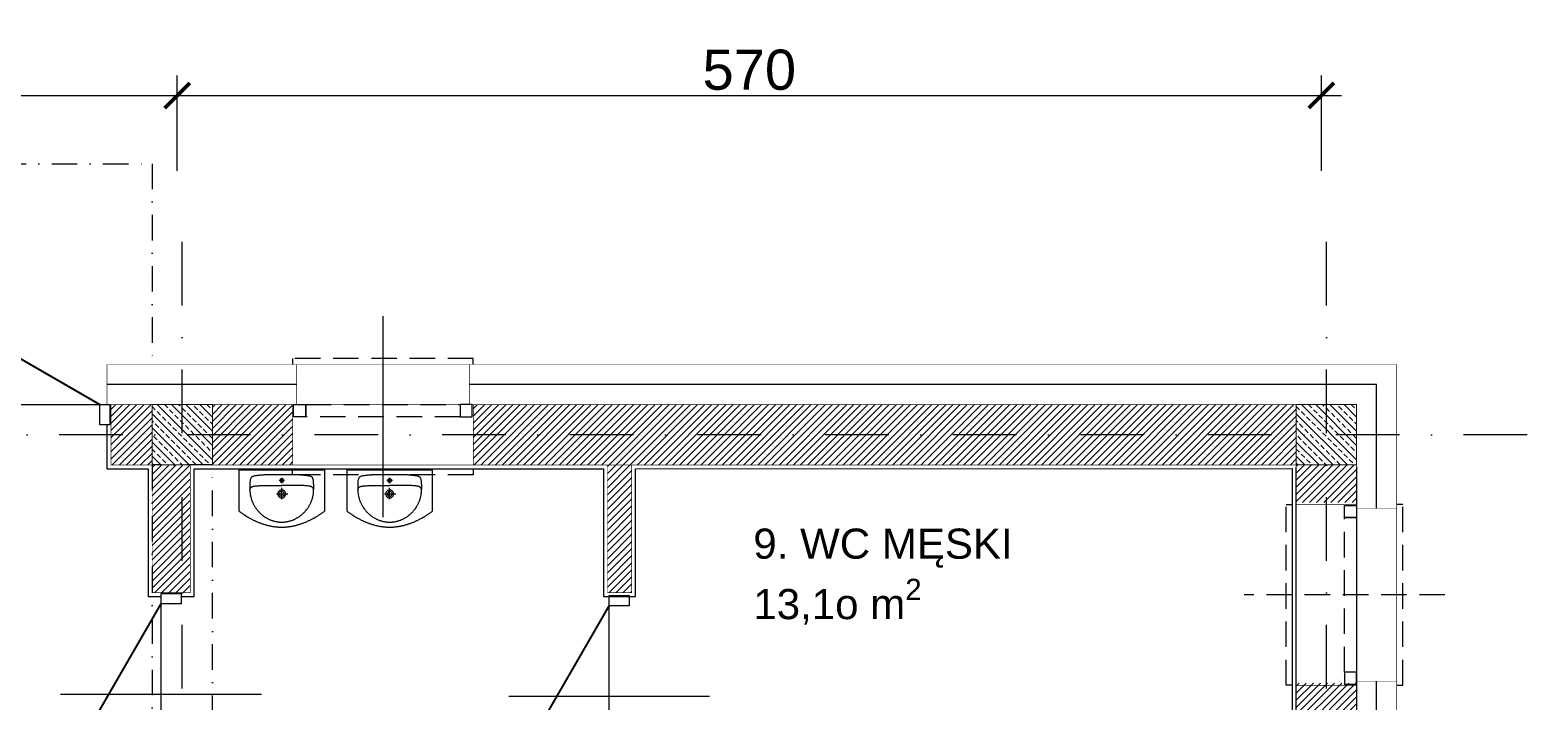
# Model space of a CAD drawing. Extents: x 4615668 to 9294084, y 5331114 to 10688993.
# Tile 25 of 181: x 4652011 to 4652762, y 5336640 to 5336974. Entities that reach past the tile are written whole.
import ezdxf
from ezdxf.lldxf.tags import DXFTag

# ---------------------------------------------------------------- set-up
doc = ezdxf.new("R2010")
doc.units = 0
doc.header["$MEASUREMENT"] = 0
for name, pattern in [('DASHDOT', [25.4, 12.7, -6.35, 0, -6.35]), ('DASHED', [19.05, 12.7, -6.35]), ('l217_500', [2, 1.5, -0.5])]:
    doc.linetypes.add(name, pattern=pattern)
for name, color, linetype in [('DIM', 7, 'Continuous'), ('MEBLE', 41, 'Continuous'), ('sciany', 1, 'Continuous'), ('STOLARKA', 4, 'Continuous')]:
    doc.layers.add(name, color=color, linetype=linetype)
for name, color, linetype, lineweight in [('gr_klasy', 7, 'l217_500', 13), ('hatch', 253, 'Continuous', 0), ('ocieplenie', 214, 'Continuous', 13), ('Osie', 175, 'DASHDOT', 9), ('sciany - mur', 1, 'Continuous', 30), ('tynk', 252, 'Continuous', 5), ('WYPOSAŻENIE', 223, 'Continuous', 9)]:
    doc.layers.add(name, color=color, linetype=linetype, lineweight=lineweight)
doc.styles.add('Arial Narrow 20', font='arial.ttf', dxfattribs={"height": 20})
doc.styles.add('ARIAL_WYM50', font='arial.ttf', dxfattribs={"height": 15})
doc.linetypes.add('BATTING', pattern='A,0.00254,-2.54,[134,ltypeshp.shx,S=2.54,R=0,X=-2.54,Y=0],-5.08,[134,ltypeshp.shx,S=2.54,R=180,X=2.54,Y=0],-2.54', length=10.16254)
tags = doc.linetypes.add('DASH', pattern=[15, 10, -5]).pattern_tags.tags
tags[6:7] = [DXFTag(74, 4), DXFTag(75, 0), DXFTag(340, '0'), DXFTag(46, 0.0), DXFTag(50, 0.0), DXFTag(44, 0.0), DXFTag(45, 0.0)]
tags[4:5] = [DXFTag(74, 4), DXFTag(75, 0), DXFTag(340, '0'), DXFTag(46, 0.0), DXFTag(50, 0.0), DXFTag(44, 0.0), DXFTag(45, 0.0)]
doc.dimstyles.new('1do100 ok', dxfattribs={"dimscale": 0.5, "dimtxt": 12, "dimasz": 25, "dimexe": 20, "dimexo": 0, "dimgap": 5, "dimtad": 1, "dimdec": 0, "dimzin": 9, "dimtxsty": 'Arial Narrow 20', "dimblk": 'ARCHTICK', "dimcen": 3, "dimdle": 20, "dimclrd": 256, "dimclre": 256, "dimclrt": 256, "dimadec": 0, "dimazin": 2, "dimtfac": 1, "dimtdec": 0, "dimtix": 1, "dimtmove": 2, "dimatfit": 3, "dimldrblk": 'NONE', "dimfxl": 0, "dimtvp": 1, "dimtolj": 1, "dimtzin": 0, "dimlwd": 5, "dimlwe": 5, "dimarcsym": 0})

# ---------------------------------------------------------------- blocks, each defined once
blk = doc.blocks.new('G$C61CBF25F')
at = {"layer": 'Osie', "lineweight": 0, "ltscale": 2.5}
for p, q in [((855, 0), (855, 1880)), ((1425, 0), (1425, 1880)), ((1525, 1780), (204.85, 1780)), ((1525, 1780), (204.85, 1780))]:
    blk.add_line(p, q, dxfattribs=at)
blk = doc.blocks.new('G$C09C456D5')
at = {"layer": 'STOLARKA', "color": 252, "linetype": 'Continuous', "lineweight": 0}
for p, q in [((55, 100), (55, 0)), ((5, 50), (105, 50))]:
    blk.add_line(p, q, dxfattribs=at)
at = {"layer": 'STOLARKA', "color": 252, "linetype": 'Continuous', "lineweight": 0, "const_width": 1}
blk.add_lwpolyline([(105, 50), (17.96, 100.26)], dxfattribs=at)
at = {"layer": 'STOLARKA', "color": 252, "linetype": 'Continuous', "lineweight": 0}
for points in [[(5, 40), (5, 50), (0, 50), (0, 40)], [(105, 40), (105, 50), (110, 50), (110, 40)]]:
    blk.add_lwpolyline(points, close=True, dxfattribs=at)
blk.add_arc((95, 50), 90, 145.46198, 180, dxfattribs=at)
blk = doc.blocks.new('A$C4989192B')
at = {"layer": 'WYPOSAŻENIE', "linetype": 'Continuous'}
for points in [[(84.9, 16.1), (84.9, 57.3), (42.5, 57.3), (0, 57.3), (0, 16.1), (0.5, 15.7), (1, 15.4), (1.5, 15), (2, 14.6), (2.5, 14.3), (3, 13.9), (3.5, 13.5), (4, 13.2), (4.6, 12.8), (5.1, 12.5), (5.6, 12.1), (6.2, 11.8), (6.7, 11.4), (7.3, 11.1), (7.8, 10.7), (8.4, 10.4), (8.9, 10.1), (9.5, 9.8), (10, 9.4), (10.6, 9.1), (11.2, 8.8), (11.7, 8.5), (12.3, 8.2), (12.9, 7.9), (13.5, 7.6), (14, 7.3), (14.6, 7), (15.2, 6.7), (15.8, 6.5), (16.4, 6.2), (17, 5.9), (17.6, 5.7), (18.2, 5.4), (18.8, 5.1), (19.4, 4.9), (20, 4.7), (20.6, 4.4), (21.2, 4.2), (21.8, 4), (22.4, 3.7), (23.1, 3.5), (23.7, 3.3), (24.3, 3.1), (24.9, 2.9), (25.5, 2.7), (26.2, 2.5), (26.8, 2.3), (27.4, 2.2), (28, 2), (28.6, 1.8), (29.3, 1.7), (29.9, 1.5), (30.5, 1.4), (31.2, 1.3), (31.8, 1.1), (32.4, 1), (33, 0.9), (33.7, 0.8), (34.3, 0.7), (34.9, 0.6), (35.6, 0.5), (36.2, 0.4), (36.8, 0.3), (37.4, 0.3), (38.1, 0.2), (38.7, 0.2), (39.3, 0.1), (40, 0.1), (40.6, 0), (41.2, 0), (41.8, 0), (42.5, 0), (42.5, 0), (43.1, 0), (43.7, 0), (44.3, 0), (45, 0.1), (45.6, 0.1), (46.2, 0.2), (46.8, 0.2), (47.5, 0.3), (48.1, 0.3), (48.7, 0.4), (49.4, 0.5), (50, 0.6), (50.6, 0.7), (51.2, 0.8), (51.9, 0.9), (52.5, 1), (53.1, 1.1), (53.8, 1.3), (54.4, 1.4), (55, 1.5), (55.6, 1.7), (56.3, 1.8), (56.9, 2), (57.5, 2.2), (58.1, 2.3), (58.8, 2.5), (59.4, 2.7), (60, 2.9), (60.6, 3.1), (61.2, 3.3), (61.9, 3.5), (62.5, 3.7), (63.1, 4), (63.7, 4.2), (64.3, 4.4), (64.9, 4.7), (65.5, 4.9), (66.1, 5.1), (66.7, 5.4), (67.3, 5.7), (67.9, 5.9), (68.5, 6.2), (69.1, 6.5), (69.7, 6.7), (70.3, 7), (70.9, 7.3), (71.5, 7.6), (72, 7.9), (72.6, 8.2), (73.2, 8.5), (73.8, 8.8), (74.3, 9.1), (74.9, 9.4), (75.5, 9.8), (76, 10.1), (76.6, 10.4), (77.1, 10.8), (77.7, 11.1), (78.2, 11.4), (78.7, 11.8), (79.3, 12.1), (79.8, 12.5), (80.3, 12.8), (80.9, 13.2), (81.4, 13.5), (81.9, 13.9), (82.4, 14.3), (82.9, 14.6), (83.4, 15), (83.9, 15.4), (84.4, 15.8), (84.9, 16.1), (84.9, 16.1)], [(42.5, 5.3), (41.9, 5.3), (41.3, 5.3), (40.7, 5.4), (40.1, 5.4), (39.5, 5.5), (38.9, 5.5), (38.3, 5.6), (37.7, 5.7), (37.1, 5.8), (36.5, 5.9), (36, 6), (35.4, 6.2), (34.8, 6.3), (34.2, 6.5), (33.7, 6.7), (33.1, 6.8), (32.6, 7), (32, 7.2), (31.5, 7.4), (30.9, 7.7), (30.4, 7.9), (29.9, 8.1), (29.3, 8.4), (28.8, 8.6), (28.3, 8.9), (27.8, 9.2), (27.3, 9.5), (26.8, 9.8), (26.3, 10.1), (25.8, 10.4), (25.3, 10.7), (24.8, 11.1), (24.3, 11.4), (23.8, 11.8), (23.4, 12.1), (22.9, 12.5), (22.5, 12.9), (22, 13.3), (21.6, 13.6), (21.2, 14), (20.7, 14.5), (20.3, 14.9), (19.9, 15.3), (19.5, 15.7), (19.1, 16.2), (18.7, 16.6), (18.3, 17.1), (18, 17.5), (17.6, 18), (17.2, 18.4), (16.9, 18.9), (16.6, 19.4), (16.2, 19.9), (15.9, 20.4), (15.6, 20.9), (15.3, 21.4), (15, 21.9), (14.7, 22.4), (14.4, 22.9), (14.1, 23.5), (13.9, 24), (13.6, 24.5), (13.4, 25.1), (13.1, 25.6), (12.9, 26.2), (12.7, 26.7), (12.5, 27.3), (12.3, 27.9), (12.1, 28.4), (12, 29), (11.8, 29.6), (11.6, 30.1), (11.5, 30.7), (11.4, 31.3), (11.2, 31.9), (11.1, 32.5), (11, 33.1), (11, 33.7), (10.9, 34.3), (10.8, 34.9), (10.8, 34.9), (10.7, 35.8), (10.7, 36.7), (10.7, 37.5), (10.6, 38.2), (10.6, 38.9), (10.6, 39.7), (10.6, 40.5), (10.6, 40.5), (10.6, 41.5), (10.6, 42.5), (10.7, 43.4), (10.7, 44.3), (10.7, 45.1), (10.8, 45.8), (10.9, 46.5), (11, 47.1), (11.1, 47.6), (11.2, 48.1), (11.4, 48.6), (11.6, 49), (11.8, 49.4), (12, 49.7), (12.3, 50), (12.6, 50.3), (13, 50.5), (13.3, 50.7), (13.8, 50.9), (14.2, 51.1), (14.7, 51.2), (15.2, 51.3), (15.8, 51.4), (16.5, 51.5), (17.1, 51.6), (17.9, 51.7), (18.6, 51.8), (18.6, 51.8), (19.4, 51.9), (20.1, 51.9), (20.8, 52), (21.5, 52.1), (22.2, 52.1), (22.8, 52.2), (23.5, 52.2), (24.2, 52.2), (24.8, 52.3), (25.5, 52.3), (26.2, 52.3), (26.8, 52.4), (27.4, 52.4), (28.1, 52.4), (28.7, 52.4), (29.4, 52.4), (30, 52.4), (30.6, 52.4), (31.3, 52.4), (31.9, 52.4), (32.5, 52.4), (33.2, 52.4), (33.8, 52.4), (34.4, 52.4), (35.1, 52.4), (35.7, 52.4), (36.4, 52.4), (37, 52.4), (37.7, 52.4), (38.4, 52.4), (39, 52.4), (39.7, 52.4), (40.4, 52.4), (41.1, 52.4), (41.8, 52.4), (42.5, 52.4), (42.5, 52.4), (43.2, 52.4), (43.9, 52.4), (44.5, 52.4), (45.2, 52.4), (45.9, 52.4), (46.6, 52.4), (47.2, 52.4), (47.9, 52.4), (48.5, 52.4), (49.2, 52.4), (49.8, 52.4), (50.5, 52.4), (51.1, 52.4), (51.8, 52.4), (52.4, 52.4), (53, 52.4), (53.7, 52.4), (54.3, 52.4), (54.9, 52.4), (55.6, 52.4), (56.2, 52.4), (56.8, 52.4), (57.5, 52.4), (58.1, 52.4), (58.8, 52.3), (59.4, 52.3), (60.1, 52.3), (60.7, 52.2), (61.4, 52.2), (62.1, 52.2), (62.8, 52.1), (63.4, 52.1), (64.1, 52), (64.8, 51.9), (65.6, 51.9), (66.3, 51.8), (66.3, 51.8), (67.1, 51.7), (67.8, 51.6), (68.5, 51.5), (69.1, 51.4), (69.7, 51.3), (70.2, 51.2), (70.7, 51.1), (71.2, 50.9), (71.6, 50.7), (72, 50.5), (72.3, 50.3), (72.6, 50), (72.9, 49.7), (73.1, 49.4), (73.3, 49), (73.5, 48.6), (73.7, 48.1), (73.8, 47.6), (74, 47.1), (74.1, 46.5), (74.1, 45.8), (74.2, 45.1), (74.2, 44.3), (74.3, 43.4), (74.3, 42.5), (74.3, 41.5), (74.3, 40.5), (74.3, 40.5), (74.3, 39.7), (74.3, 38.9), (74.3, 38.2), (74.3, 37.5), (74.2, 36.7), (74.2, 35.8), (74.1, 34.9), (74, 34.3), (74, 33.7), (73.9, 33.1), (73.8, 32.5), (73.7, 31.9), (73.6, 31.3), (73.4, 30.7), (73.3, 30.1), (73.1, 29.6), (73, 29), (72.8, 28.4), (72.6, 27.9), (72.4, 27.3), (72.2, 26.7), (72, 26.2), (71.8, 25.6), (71.5, 25.1), (71.3, 24.5), (71, 24), (70.8, 23.5), (70.5, 22.9), (70.2, 22.4), (69.9, 21.9), (69.6, 21.4), (69.3, 20.9), (69, 20.4), (68.7, 19.9), (68.4, 19.4), (68, 18.9), (67.7, 18.4), (67.3, 18), (67, 17.5), (66.6, 17.1), (66.2, 16.6), (65.8, 16.2), (65.4, 15.7), (65, 15.3), (64.6, 14.9), (64.2, 14.5), (63.8, 14), (63.3, 13.6), (62.9, 13.3), (62.4, 12.9), (62, 12.5), (61.5, 12.1), (61.1, 11.8), (60.6, 11.4), (60.1, 11.1), (59.6, 10.7), (59.2, 10.4), (58.7, 10.1), (58.2, 9.8), (57.7, 9.5), (57.2, 9.2), (56.6, 8.9), (56.1, 8.6), (55.6, 8.4), (55.1, 8.1), (54.5, 7.9), (54, 7.7), (53.4, 7.4), (52.9, 7.2), (52.4, 7), (51.8, 6.8), (51.2, 6.7), (50.7, 6.5), (50.1, 6.3), (49.5, 6.2), (49, 6), (48.4, 5.9), (47.8, 5.8), (47.2, 5.7), (46.6, 5.6), (46, 5.5), (45.5, 5.5), (44.9, 5.4), (44.3, 5.4), (43.7, 5.3), (43.1, 5.3), (42.5, 5.3), (42.5, 5.3)], [(42.5, 48.7), (43.2, 48.5), (43.8, 48.1), (44.2, 47.5), (44.3, 46.8), (44.2, 46.1), (43.8, 45.5), (43.2, 45.1), (42.5, 44.9), (41.7, 45.1), (41.2, 45.5), (40.8, 46.1), (40.6, 46.8), (40.8, 47.5), (41.2, 48.1), (41.7, 48.5), (42.5, 48.7)], [(10.7, 37.2), (10.7, 37.6), (10.8, 38), (10.9, 38.4), (11, 38.7), (11.2, 39), (11.3, 39.3), (11.6, 39.6), (11.8, 39.9), (12.1, 40.2), (12.4, 40.4), (12.8, 40.6), (13.2, 40.8), (13.7, 40.9), (14.3, 41.1), (14.9, 41.2), (15.6, 41.3), (16.4, 41.4), (17.2, 41.5), (18.2, 41.6), (19.2, 41.6), (20.3, 41.7), (21.5, 41.7), (22.8, 41.7)], [(22.8, 41.7), (42.5, 41.7)], [(42.5, 37.4), (43.2, 37.4), (43.8, 37.2), (44.5, 36.9), (45, 36.5), (45.5, 36), (45.9, 35.5), (46.2, 34.9), (46.4, 34.2), (46.4, 33.5), (46.4, 32.8), (46.2, 32.1), (45.9, 31.5), (45.5, 30.9), (45, 30.4), (44.5, 30), (43.8, 29.7), (43.2, 29.5), (42.5, 29.5), (41.7, 29.5), (41.1, 29.7), (40.5, 30), (39.9, 30.4), (39.4, 30.9), (39, 31.5), (38.7, 32.1), (38.5, 32.8), (38.5, 33.5), (38.5, 34.2), (38.7, 34.9), (39, 35.5), (39.4, 36), (39.9, 36.5), (40.5, 36.9), (41.1, 37.2), (41.7, 37.4), (42.5, 37.4)], [(42.5, 35.9), (43.2, 35.8), (43.9, 35.4), (44.4, 34.9), (44.8, 34.2), (44.9, 33.5), (44.8, 32.7), (44.4, 32), (43.9, 31.5), (43.2, 31.1), (42.5, 31), (41.7, 31.1), (41, 31.5), (40.5, 32), (40.1, 32.7), (40, 33.5), (40.1, 34.2), (40.5, 34.9), (41, 35.4), (41.7, 35.8), (42.5, 35.9)], [(62.1, 41.7), (42.5, 41.7)], [(74.3, 37.2), (74.2, 37.6), (74.1, 38), (74, 38.4), (73.9, 38.7), (73.7, 39), (73.6, 39.3), (73.4, 39.6), (73.1, 39.9), (72.8, 40.2), (72.5, 40.4), (72.1, 40.6), (71.7, 40.8), (71.2, 40.9), (70.6, 41.1), (70, 41.2), (69.3, 41.3), (68.5, 41.4), (67.7, 41.5), (66.8, 41.6), (65.7, 41.6), (64.6, 41.7), (63.4, 41.7), (62.1, 41.7)]]:
    blk.add_lwpolyline(points, dxfattribs=at)
at = {"layer": 'WYPOSAŻENIE', "linetype": 'DASHDOT'}
for points in [[(39.8, 46.7), (45.2, 46.7)], [(42.5, 44.1), (42.5, 49.3)], [(47.6, 33.4), (36.3, 33.4)], [(42.5, 28.3), (42.5, 39.4)]]:
    blk.add_lwpolyline(points, dxfattribs=at)
blk = doc.blocks.new('G$C8361AC1F')
at = {"layer": 'STOLARKA', "color": 252, "linetype": 'Continuous', "lineweight": 0}
for p, q in [((50, 100), (50, 0)), ((5, 50), (95, 50))]:
    blk.add_line(p, q, dxfattribs=at)
at = {"layer": 'STOLARKA', "color": 252, "linetype": 'Continuous', "lineweight": 0, "const_width": 1}
blk.add_lwpolyline([(95, 50), (15.33, 96)], dxfattribs=at)
at = {"layer": 'STOLARKA', "color": 252, "linetype": 'Continuous', "lineweight": 0}
for points in [[(5, 40), (5, 50), (0, 50), (0, 40)], [(95, 40), (95, 50), (100, 50), (100, 40)]]:
    blk.add_lwpolyline(points, close=True, dxfattribs=at)
blk.add_arc((95, 50), 90, 148.72666, 180, dxfattribs=at)
blk = doc.blocks.new('G$C503E6358')
at = {"layer": 'STOLARKA', "color": 5, "linetype": 'DASHED', "lineweight": 0}
blk.add_line((100, 45), (0, 45), dxfattribs=at)
for points in [[(24, 0), (21, 0), (21, 90), (24, 90)], [(76, 0), (79, 0), (79, 90), (76, 90)]]:
    blk.add_lwpolyline(points, dxfattribs=at)
for points in [[(56, 89.5), (56, 83.5), (50, 83.5), (50, 89.5)], [(56, 83.5), (56, 6.5), (50, 6.5), (50, 83.5)], [(56, 0.5), (56, 6.5), (50, 6.5), (50, 0.5)]]:
    blk.add_lwpolyline(points, close=True, dxfattribs=at)
blk = doc.blocks.new('_ArchTick')
at = {"color": 0, "linetype": 'ByBlock', "const_width": 0.15}
blk.add_lwpolyline([(-0.5, -0.5), (0.5, 0.5)], dxfattribs=at)
blk = doc.blocks.new('*D3112')
at = {"layer": 'Defpoints', "color": 0}
for p in [(4652084.49, 5336941.38), (4651534.49, 5336884.47), (4652084.49, 5336884.47)]:
    blk.add_point(p, dxfattribs=at)
at = {"layer": 'DIM', "lineweight": 5, "ltscale": 40}
for p, q in [((4651534.49, 5336903.88), (4651534.49, 5336951.38)), ((4652084.49, 5336903.88), (4652084.49, 5336951.38)), ((4651524.49, 5336941.38), (4652094.49, 5336941.38))]:
    blk.add_line(p, q, dxfattribs=at)
at = {"layer": 'DIM', "linetype": 'ByBlock', "lineweight": 5, "xscale": 12.5, "yscale": 12.5, "zscale": 12.5, "rotation": 180}
blk.add_blockref('_ArchTick', (4651534.49, 5336941.38), dxfattribs=at)
at = {"layer": 'DIM', "linetype": 'ByBlock', "lineweight": 5, "xscale": 12.5, "yscale": 12.5, "zscale": 12.5}
blk.add_blockref('_ArchTick', (4652084.49, 5336941.38), dxfattribs=at)
at = {"layer": 'DIM', "lineweight": 0, "ltscale": 40, "insert": (4651809.49, 5336954.1), "char_height": 20, "attachment_point": 5, "style": 'Arial Narrow 20'}
blk.add_mtext('\\A1;550', dxfattribs=at)
blk = doc.blocks.new('_None')
blk = doc.blocks.new('*D3113')
at = {"layer": 'Defpoints', "color": 0}
for p in [(4652084.49, 5336941.38), (4652654.49, 5336941.38), (4652654.49, 5336872.42)]:
    blk.add_point(p, dxfattribs=at)
at = {"layer": 'DIM', "lineweight": 5, "ltscale": 40}
for p, q in [((4652084.49, 5336941.38), (4652084.49, 5336951.38)), ((4652654.49, 5336903.88), (4652654.49, 5336951.38)), ((4652074.49, 5336941.38), (4652664.49, 5336941.38))]:
    blk.add_line(p, q, dxfattribs=at)
at = {"layer": 'DIM', "linetype": 'ByBlock', "lineweight": 5, "xscale": 12.5, "yscale": 12.5, "zscale": 12.5, "rotation": 180}
blk.add_blockref('_ArchTick', (4652084.49, 5336941.38), dxfattribs=at)
at = {"layer": 'DIM', "linetype": 'ByBlock', "lineweight": 5, "xscale": 12.5, "yscale": 12.5, "zscale": 12.5}
blk.add_blockref('_ArchTick', (4652654.49, 5336941.38), dxfattribs=at)
at = {"layer": 'DIM', "lineweight": 0, "ltscale": 40, "insert": (4652369.49, 5336954.1), "char_height": 20, "attachment_point": 5, "style": 'Arial Narrow 20'}
blk.add_mtext('\\A1;570', dxfattribs=at)
blk = doc.blocks.new('*D3163')
at = {"layer": 'Defpoints', "color": 0}
for p in [(4652756.08, 5336772.42), (4652910.08, 5336772.42), (4652756.99, 5336232.42)]:
    blk.add_point(p, dxfattribs=at)
at = {"layer": 'DIM', "lineweight": 5, "ltscale": 40}
for p, q in [((4652910.08, 5336222.42), (4652910.08, 5336782.42)), ((4652872.58, 5336772.42), (4652920.08, 5336772.42)), ((4652872.58, 5336232.42), (4652920.08, 5336232.42))]:
    blk.add_line(p, q, dxfattribs=at)
at = {"layer": 'DIM', "linetype": 'ByBlock', "lineweight": 5, "xscale": 12.5, "yscale": 12.5, "zscale": 12.5}
for p, rotation in [((4652910.08, 5336772.42), 90), ((4652910.08, 5336232.42), 270)]:
    blk.add_blockref('_ArchTick', p, dxfattribs=dict(at, rotation=rotation))
at = {"layer": 'DIM', "lineweight": 0, "ltscale": 40, "insert": (4652897.37, 5336502.42), "char_height": 20, "attachment_point": 5, "rotation": 90, "style": 'Arial Narrow 20'}
blk.add_mtext('\\A1;540', dxfattribs=at)
blk = doc.blocks.new('*D3164')
at = {"layer": 'Defpoints', "color": 0}
for p in [(4652671.99, 5337057.53), (4651521.99, 5336792.94), (4652671.99, 5336787.42)]:
    blk.add_point(p, dxfattribs=at)
at = {"layer": 'DIM', "lineweight": 5, "ltscale": 40}
for p, q in [((4651521.99, 5337020.03), (4651521.99, 5337067.53)), ((4652671.99, 5337020.03), (4652671.99, 5337067.53)), ((4651511.99, 5337057.53), (4652681.99, 5337057.53))]:
    blk.add_line(p, q, dxfattribs=at)
at = {"layer": 'DIM', "linetype": 'ByBlock', "lineweight": 5, "xscale": 12.5, "yscale": 12.5, "zscale": 12.5, "rotation": 180}
blk.add_blockref('_ArchTick', (4651521.99, 5337057.53), dxfattribs=at)
at = {"layer": 'DIM', "linetype": 'ByBlock', "lineweight": 5, "xscale": 12.5, "yscale": 12.5, "zscale": 12.5}
blk.add_blockref('_ArchTick', (4652671.99, 5337057.53), dxfattribs=at)
at = {"layer": 'DIM', "lineweight": 0, "ltscale": 40, "insert": (4652096.99, 5337070.25), "char_height": 20, "attachment_point": 5, "style": 'Arial Narrow 20'}
blk.add_mtext('\\A1;1150', dxfattribs=at)
blk = doc.blocks.new('*D3165')
at = {"layer": 'Defpoints', "color": 0}
for p in [(4652671.99, 5336790.98), (4652671.99, 5335079.91), (4652978.13, 5335079.91)]:
    blk.add_point(p, dxfattribs=at)
at = {"layer": 'DIM', "lineweight": 5, "ltscale": 40}
for p, q in [((4652978.13, 5336800.98), (4652978.13, 5335069.91)), ((4652940.63, 5336790.98), (4652988.13, 5336790.98)), ((4652940.63, 5335079.91), (4652988.13, 5335079.91))]:
    blk.add_line(p, q, dxfattribs=at)
at = {"layer": 'DIM', "linetype": 'ByBlock', "lineweight": 5, "xscale": 12.5, "yscale": 12.5, "zscale": 12.5}
for p, rotation in [((4652978.13, 5336790.98), 90), ((4652978.13, 5335079.91), 270)]:
    blk.add_blockref('_ArchTick', p, dxfattribs=dict(at, rotation=rotation))
at = {"layer": 'DIM', "lineweight": 0, "ltscale": 40, "insert": (4652965.58, 5335935.44), "char_height": 20, "attachment_point": 5, "rotation": 90, "style": 'Arial Narrow 20'}
blk.add_mtext('\\A1;1711', dxfattribs=at)

msp = doc.modelspace()

# ---------------------------------------------------------------- hatches: boundary and pattern name
at = {"layer": 'hatch', "lineweight": 0, "ltscale": 40, "transparency": 33554687}
h = msp.add_hatch(dxfattribs=at)
h.set_pattern_fill('ANSI31', color=256, scale=20)
h.set_pattern_definition([(45, (18685.5151, -10341.5573), (-1.767766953, 1.767766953), [])])
h.paths.add_polyline_path([(4652641.992, 5336772.413), (4652641.992, 5336787.413), (4652231.992, 5336787.413), (4652231.992, 5336772.413), (4652641.992, 5336772.413)], is_closed=False)
h.paths.add_polyline_path([(4652641.992, 5336757.413), (4652641.992, 5336772.413), (4652231.992, 5336772.413), (4652231.992, 5336757.413), (4652641.992, 5336757.413)], is_closed=False)
h.paths.add_polyline_path([(4652298.83, 5336693.78), (4652310.83, 5336693.78), (4652310.83, 5336757.413), (4652298.83, 5336757.413), (4652298.83, 5336693.78)], is_closed=False)
h.paths.add_polyline_path([(4652101.992, 5336772.413), (4652101.992, 5336757.413), (4652141.992, 5336757.413), (4652141.992, 5336772.413), (4652101.992, 5336772.413)], is_closed=False)
h.paths.add_polyline_path([(4652101.992, 5336787.413), (4652101.992, 5336772.413), (4652141.992, 5336772.413), (4652141.992, 5336787.413), (4652101.992, 5336787.413)], is_closed=False)
h.paths.add_polyline_path([(4652051.492, 5336787.416), (4652051.492, 5336772.413), (4652071.992, 5336772.413), (4652071.992, 5336787.416), (4652051.492, 5336787.416)], is_closed=False)
h.paths.add_polyline_path([(4652051.492, 5336757.413), (4652071.992, 5336757.413), (4652071.992, 5336772.413), (4652051.492, 5336772.413), (4652051.492, 5336757.413)], is_closed=False)
h.paths.add_polyline_path([(4652086.992, 5336757.413), (4652071.992, 5336757.413), (4652071.992, 5336693.78), (4652086.992, 5336693.78), (4652086.992, 5336757.413)], is_closed=False)
h.paths.add_polyline_path([(4652090.992, 5336757.413), (4652086.992, 5336757.413), (4652086.992, 5336693.78), (4652090.992, 5336693.78), (4652090.992, 5336757.413)], is_closed=False)
h.paths.add_polyline_path([(4652656.992, 5336738.663), (4652671.992, 5336738.663), (4652671.992, 5336757.413), (4652656.992, 5336757.413), (4652656.992, 5336738.663)], is_closed=False)
h.paths.add_polyline_path([(4652656.992, 5336738.663), (4652656.992, 5336757.413), (4652641.992, 5336757.413), (4652641.992, 5336738.663), (4652656.992, 5336738.663)], is_closed=False)
h.paths.add_polyline_path([(4652656.992, 5336247.413), (4652671.992, 5336247.413), (4652671.992, 5336648.663), (4652656.992, 5336648.663), (4652656.992, 5336247.413)], is_closed=False)
h.paths.add_polyline_path([(4652641.992, 5336247.413), (4652656.992, 5336247.413), (4652656.992, 5336648.663), (4652641.992, 5336648.663), (4652641.992, 5336247.413)], is_closed=False)
h.paths.add_polyline_path([(4652538.414, 5336438.174), (4652538.414, 5336572.28), (4652544.594, 5336572.28), (4652544.594, 5336582.28), (4652522.228, 5336582.28), (4652522.228, 5336572.28), (4652528.625, 5336572.28), (4652528.625, 5336438.174), (4652424.83, 5336438.174), (4652424.83, 5336572.28), (4652431.228, 5336572.28), (4652431.228, 5336582.28), (4652414.83, 5336582.28), (4652414.83, 5336438.174), (4652310.83, 5336438.174), (4652310.83, 5336591.78), (4652298.83, 5336591.78), (4652298.83, 5336582.28), (4652090.992, 5336582.28), (4652090.992, 5336591.78), (4652086.992, 5336591.78), (4652086.992, 5336454.569), (4652090.992, 5336454.569), (4652090.992, 5336570.28), (4652298.83, 5336570.28), (4652298.83, 5336294.069), (4652090.992, 5336294.069), (4652090.992, 5336282.069), (4652298.83, 5336282.069), (4652298.83, 5336232.413), (4652310.83, 5336232.413), (4652310.83, 5336282.069), (4652317.433, 5336282.069), (4652317.433, 5336292.069), (4652310.83, 5336292.069), (4652310.83, 5336426.199), (4652414.83, 5336426.199), (4652414.83, 5336292.069), (4652408.433, 5336292.069), (4652408.433, 5336282.069), (4652431.228, 5336282.069), (4652431.228, 5336292.069), (4652424.83, 5336292.069), (4652424.83, 5336426.199), (4652528.625, 5336426.199), (4652528.625, 5336292.069), (4652522.228, 5336292.069), (4652522.228, 5336282.069), (4652544.594, 5336282.069), (4652544.594, 5336292.069), (4652538.414, 5336292.069), (4652538.414, 5336426.199), (4652641.992, 5336426.199), (4652641.992, 5336438.174), (4652538.414, 5336438.174)], is_closed=False)
h.paths.add_polyline_path([(4652071.992, 5336591.78), (4652071.992, 5336454.569), (4652086.992, 5336454.569), (4652086.992, 5336591.78), (4652071.992, 5336591.78)], is_closed=False)
h.paths.add_polyline_path([(4652086.992, 5336353.569), (4652071.992, 5336353.569), (4652071.992, 5336247.413), (4652086.992, 5336247.413), (4652086.992, 5336353.569)], is_closed=False)
h.paths.add_polyline_path([(4652090.915, 5336353.569), (4652086.992, 5336353.569), (4652086.992, 5336247.413), (4652090.992, 5336247.413), (4652090.992, 5336294.069), (4652090.915, 5336294.069), (4652090.915, 5336353.569)], is_closed=False)
h.paths.add_polyline_path([(4652298.83, 5336232.413), (4652298.83, 5336207.413), (4652310.83, 5336207.413), (4652310.83, 5336232.413), (4652298.83, 5336232.413)], is_closed=False)
h.paths.add_polyline_path([(4652071.992, 5336207.413), (4652086.992, 5336207.413), (4652086.992, 5336217.413), (4652071.992, 5336217.413), (4652071.992, 5336207.413)], is_closed=False)
h.paths.add_polyline_path([(4652086.992, 5336207.413), (4652090.992, 5336207.413), (4652090.992, 5336217.413), (4652086.992, 5336217.413), (4652086.992, 5336207.413)], is_closed=False)
h.paths.add_polyline_path([(4652641.992, 5336197.663), (4652656.992, 5336197.663), (4652656.992, 5336217.413), (4652641.992, 5336217.413), (4652641.992, 5336197.663)], is_closed=False)
h.paths.add_polyline_path([(4652671.992, 5336197.663), (4652671.992, 5336217.413), (4652656.992, 5336217.413), (4652656.992, 5336197.663), (4652671.992, 5336197.663)], is_closed=False)
h = msp.add_hatch(dxfattribs=at)
h.set_pattern_fill('ANSI33', color=256, scale=20, angle=90)
h.set_pattern_definition([(135, (12967.804, -10341.5546), (-3.535533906, -3.535533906), []), (135, (12967.804, -10338.019), (-3.535533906, -3.535533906), [2.5, -1.25])])
h.paths.add_polyline_path([(4652071.992, 5336757.416), (4652101.992, 5336757.416), (4652101.992, 5336787.416), (4652071.992, 5336787.416)])
h = msp.add_hatch(dxfattribs=at)
h.set_pattern_fill('ANSI33', color=256, scale=20, angle=90)
h.set_pattern_definition([(135, (13537.804, -10341.5546), (-3.535533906, -3.535533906), []), (135, (13537.804, -10338.019), (-3.535533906, -3.535533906), [2.5, -1.25])])
h.paths.add_polyline_path([(4652641.992, 5336757.416), (4652671.992, 5336757.416), (4652671.992, 5336787.416), (4652641.992, 5336787.416)])

# ---------------------------------------------------------------- linework, layer by layer
at = {"linetype": 'DASHDOT', "lineweight": 0}
msp.add_lwpolyline([(4651919.992, 5336807.416), (4651919.992, 5336907.416), (4652071.992, 5336907.416), (4652071.992, 5336807.416)], dxfattribs=at)
msp.add_lwpolyline([(4652071.992, 5336247.416), (4652101.992, 5336247.416), (4652101.992, 5336757.416), (4652071.992, 5336757.416)], close=True, dxfattribs=at)
at = {"layer": 'gr_klasy', "linetype": 'BATTING', "lineweight": 0}
for points in [[(4652143.992, 5336797.416), (4652049.492, 5336797.416)], [(4652681.992, 5336735.666), (4652681.992, 5336797.416), (4652229.992, 5336797.416)], [(4652681.992, 5336195.666), (4652681.992, 5336649.666)]]:
    msp.add_lwpolyline(points, dxfattribs=at)
at = {"layer": 'ocieplenie', "lineweight": 0, "const_width": 0.2}
msp.add_lwpolyline([(4652049.492, 5336787.419), (4652049.492, 5336807.416), (4652691.992, 5336807.416), (4652691.992, 5336195.666), (4652671.992, 5336195.666)], dxfattribs=at)
at = {"layer": 'ocieplenie', "linetype": 'DASH', "lineweight": 0, "const_width": 0.2}
for points in [[(4652143.992, 5336787.416), (4652143.992, 5336807.416)], [(4652229.992, 5336787.416), (4652229.992, 5336807.416)], [(4652671.992, 5336735.666), (4652691.992, 5336735.666)], [(4652671.992, 5336649.666), (4652691.992, 5336649.666)]]:
    msp.add_lwpolyline(points, dxfattribs=at)
at = {"layer": 'ocieplenie', "linetype": 'DASH', "lineweight": 0}
msp.add_lwpolyline([(4652131.992, 5336755.416), (4652151.992, 5336755.416)], dxfattribs=at)
at = {"layer": 'sciany', "ltscale": 40}
for points, const_width in [([(4652071.992, 5336757.413), (4652051.492, 5336757.413), (4652051.492, 5336787.416), (4652071.992, 5336787.416)], 0.3), ([(4652071.992, 5336757.416), (4652101.992, 5336757.416), (4652101.992, 5336787.416), (4652071.992, 5336787.416)], 0.5), ([(4652101.992, 5336757.416), (4652641.992, 5336757.416), (4652641.992, 5336787.416), (4652101.992, 5336787.416)], 0.3), ([(4652641.992, 5336757.416), (4652671.992, 5336757.416), (4652671.992, 5336787.416), (4652641.992, 5336787.416)], 0.5), ([(4652641.992, 5336247.416), (4652671.992, 5336247.416), (4652671.992, 5336757.416), (4652641.992, 5336757.416)], 0.3)]:
    msp.add_lwpolyline(points, close=True, dxfattribs=dict(at, const_width=const_width))
at = {"layer": 'sciany', "linetype": 'DASHDOT', "ltscale": 0.5, "const_width": 0.3}
for points in [[(4652141.992, 5336757.416), (4652141.992, 5336787.416)], [(4652231.992, 5336757.416), (4652231.992, 5336787.416)], [(4652641.992, 5336737.666), (4652671.992, 5336737.666)], [(4652641.992, 5336647.666), (4652671.992, 5336647.666)]]:
    msp.add_lwpolyline(points, dxfattribs=at)
at = {"layer": 'sciany', "ltscale": 40}
msp.add_lwpolyline([(4652090.992, 5336693.783, 0.3, 0.3, 0), (4652090.992, 5336757.416, 0.3, 0.3, 0), (4652071.992, 5336757.416, 0.3, 0.3, 0), (4652071.992, 5336693.783, 0.3, 0.3, 0)], format="xyseb", close=True, dxfattribs=at)
at = {"layer": 'sciany', "ltscale": 40, "const_width": 0.3}
msp.add_lwpolyline([(4652298.83, 5336757.416), (4652298.83, 5336693.783), (4652310.83, 5336693.783), (4652310.83, 5336757.416)], dxfattribs=at)
at = {"layer": 'sciany - mur', "lineweight": 0, "ltscale": 40}
for p, q in [((4652641.992, 5336582.283), (4652641.992, 5336756.416)), ((4652671.992, 5336756.416), (4652671.992, 5336197.666))]:
    msp.add_line(p, q, dxfattribs=at)
at = {"layer": 'STOLARKA', "color": 5, "linetype": 'DASH', "lineweight": 0}
msp.add_line((4652186.992, 5336831.416), (4652186.992, 5336731.416), dxfattribs=at)
at = {"layer": 'tynk', "lineweight": 0, "ltscale": 40}
for points in [[(4652049.492, 5336777.419), (4652049.492, 5336755.413), (4652069.992, 5336755.413), (4652069.992, 5336691.783), (4652076.415, 5336691.783)], [(4652086.415, 5336691.783), (4652092.992, 5336691.783), (4652092.992, 5336755.416), (4652296.83, 5336755.416), (4652296.83, 5336691.783), (4652312.83, 5336691.783), (4652312.83, 5336755.417), (4652639.992, 5336755.55), (4652639.992, 5336584.283), (4652633.594, 5336584.283), (4652633.594, 5336582.283)]]:
    msp.add_lwpolyline(points, dxfattribs=at)

# ---------------------------------------------------------------- block references
at = {"lineweight": 0, "ltscale": 40}
for name, p in [('G$C61CBF25F', (4651231.992, 5334992.416)), ('G$C09C456D5', (4651940.992, 5336737.419)), ('G$C503E6358', (4652615.992, 5336647.666))]:
    msp.add_blockref(name, p, dxfattribs=at)
at = {"lineweight": 0, "ltscale": 40, "rotation": 90}
msp.add_blockref('G$C503E6358', (4652231.992, 5336731.416), dxfattribs=at)
at = {"layer": 'MEBLE', "linetype": 'Continuous', "lineweight": 0, "xscale": -0.5, "yscale": 0.5, "zscale": 0.5, "rotation": 359.9999999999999}
for p in [(4652157.798, 5336726.234), (4652211.563, 5336726.234)]:
    msp.add_blockref('A$C4989192B', p, dxfattribs=at)
at = {"layer": 'sciany - mur', "color": 251, "lineweight": 0, "ltscale": 40}
for p, rotation in [((4652126.415, 5336593.283), 90.00000000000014), ((4652349.66, 5336592.283), 89.9999999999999)]:
    msp.add_blockref('G$C8361AC1F', p, dxfattribs=dict(at, rotation=rotation))

# ---------------------------------------------------------------- texts
at = {"layer": 'sciany', "color": 251, "ltscale": 40, "insert": (4652371.471, 5336725.689), "char_height": 15, "width": 235.09146, "attachment_point": 1, "style": 'ARIAL_WYM50'}
msp.add_mtext('\\A1;{\\C0;9. WC MĘSKI\\P13,1o m{\\H0.7x;\\S2^ ;}}', dxfattribs=at)

# ---------------------------------------------------------------- dimensions: what is measured, and where the dimension line sits
at = {"layer": 'DIM', "lineweight": 0, "ltscale": 40}
for base, p1, p2, picture, middle in [((4652671.992, 5337057.534), (4651521.992, 5336792.944), (4652671.992, 5336787.416), '*D3164', (4652096.992, 5337070.246)), ((4652084.492, 5336941.384), (4651534.492, 5336884.466), (4652084.492, 5336884.466), '*D3112', (4651809.492, 5336954.096)), ((4652654.492, 5336941.384), (4652084.492, 5336941.384), (4652654.492, 5336872.416), '*D3113', (4652369.492, 5336954.096))]:
    dim = msp.add_linear_dim(base=base, p1=p1, p2=p2, dimstyle='1do100 ok', dxfattribs=at)
    dim.commit()
    dim.dimension.update_dxf_attribs({"geometry": picture, "text_midpoint": middle})
for base, p1, p2, picture, middle in [((4652978.126, 5335079.905), (4652671.992, 5336790.984), (4652671.992, 5335079.905), '*D3165', (4652965.585, 5335935.444)), ((4652910.083, 5336772.416), (4652756.992, 5336232.416), (4652756.078, 5336772.416), '*D3163', (4652897.371, 5336502.416))]:
    dim = msp.add_linear_dim(base=base, p1=p1, p2=p2, angle=90, dimstyle='1do100 ok', dxfattribs=at)
    dim.commit()
    dim.dimension.update_dxf_attribs({"geometry": picture, "text_midpoint": middle})

doc.saveas('drawing.dxf')
